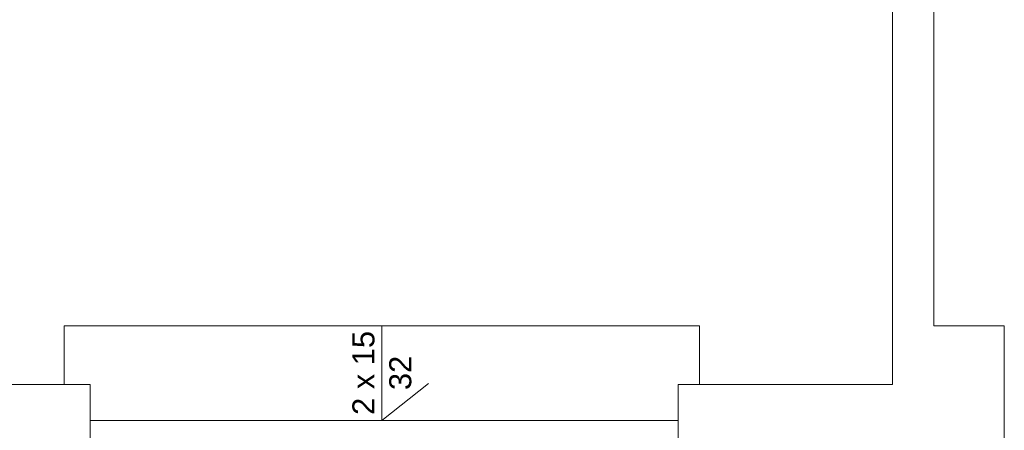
# Model space of a CAD drawing. Header units: millimetres. Extents: x -2274 to 12297, y -16157 to 26321.
# Tile 92 of 256: x -1997 to -1662, y -3016 to -2876. Entities that reach past the tile are written whole.
import ezdxf

# ---------------------------------------------------------------- set-up
doc = ezdxf.new("R2010")
doc.units = ezdxf.units.MM
doc.layers.add('-LI-WIDOK', color=2, linetype='Continuous')
for name, color, linetype, lineweight in [('-ŚCIANY DZIAŁOWE', 3, 'Continuous', 35), ('-ŚCIANY NOŚNE', 4, 'Continuous', 53), ('CIENKA - OPISY', 2, 'Continuous', 25)]:
    doc.layers.add(name, color=color, linetype=linetype, lineweight=lineweight)
doc.styles.get("Standard").update_dxf_attribs({"font": 'arial.ttf'})

msp = doc.modelspace()

# ---------------------------------------------------------------- linework, layer by layer
at = {"layer": '-LI-WIDOK', "color": 253, "lineweight": 13}
msp.add_line((-1972.9, -3012.2), (-1772.9, -3012.2), dxfattribs=at)
at = {"layer": '-ŚCIANY DZIAŁOWE', "color": 253, "lineweight": 13}
for p, q in [((-1700, -2980), (-1700, -2840)), ((-1686, -2980), (-1686, -2840))]:
    msp.add_line(p, q, dxfattribs=at)
at = {"layer": '-ŚCIANY NOŚNE', "color": 253, "lineweight": 13}
for p, q in [((-1700, -2980), (-1700, -3000)), ((-1686, -2980), (-1662, -2980)), ((-1686, -2980), (-1662, -2980)), ((-1662, -2980), (-1662, -3537)), ((-2015, -3000), (-1972.9, -3000)), ((-1972.9, -3051), (-1972.9, -3000)), ((-1772.9, -3000), (-1700, -3000)), ((-1772.9, -3000), (-1772.9, -3051))]:
    msp.add_line(p, q, dxfattribs=at)
at = {"layer": 'CIENKA - OPISY', "color": 253, "lineweight": 13}
for p, q in [((-1981.81, -2980), (-1765.7, -2980)), ((-1981.81, -2980), (-1981.81, -3000)), ((-1873.76, -2980), (-1873.76, -3012.2)), ((-1765.7, -2980), (-1765.7, -3000)), ((-1873.76, -3012.2), (-1857.86, -2999.64))]:
    msp.add_line(p, q, dxfattribs=at)

# ---------------------------------------------------------------- texts
at = {"layer": '-LI-WIDOK', "color": 253, "lineweight": 13}
for s, p in [('2 x 15', (-1876.25, -3010.31)), ('32', (-1863.72, -3001.87))]:
    msp.add_text(s, height=7.5, rotation=90, dxfattribs=at).set_placement(p)

doc.saveas('drawing.dxf')
